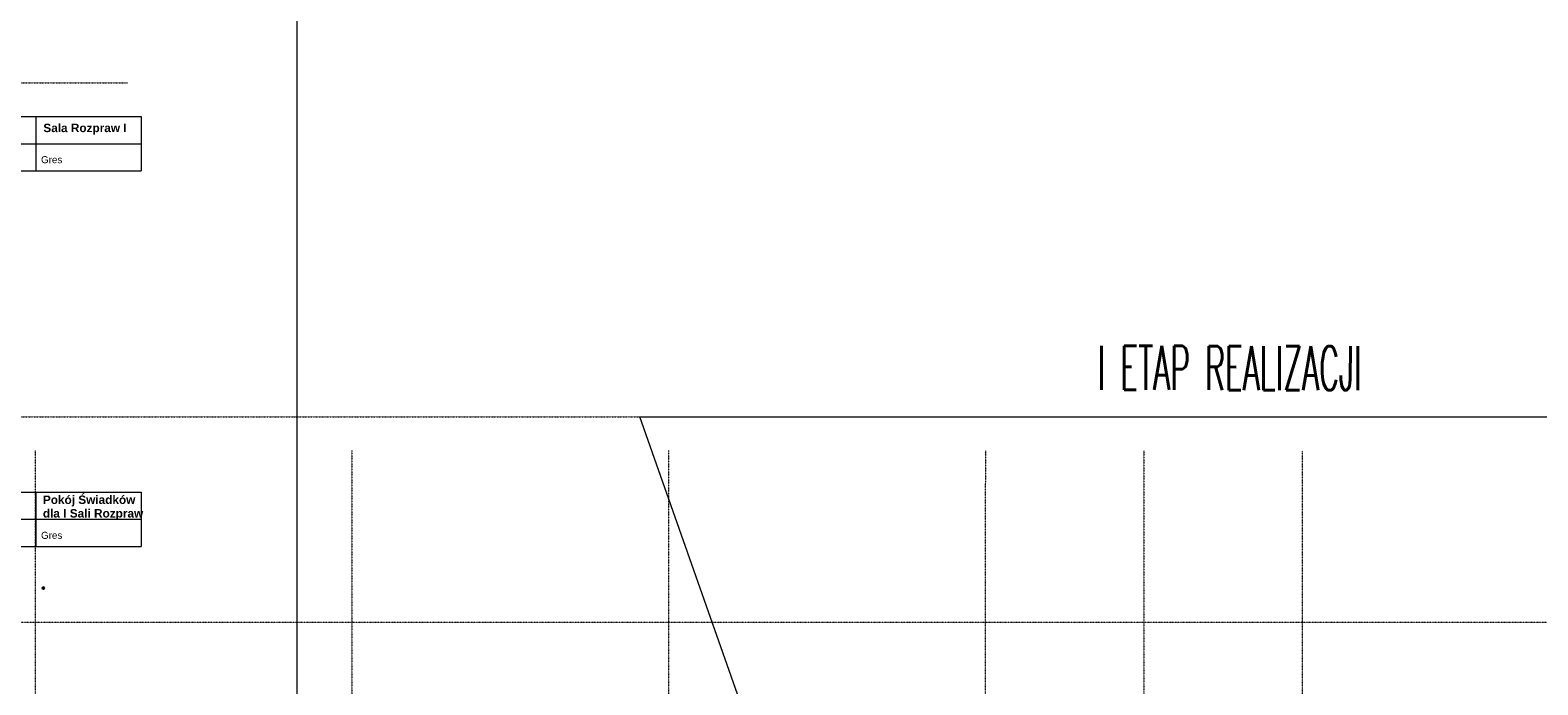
# Model space of a CAD drawing. Header units: millimetres. Extents: x -8838 to 31257, y -6224 to 3754.
# Tile 176 of 185: x 1756 to 5183, y -3617 to -2127. Entities that reach past the tile are written whole.
import ezdxf
from ezdxf.enums import TextEntityAlignment as Align

# ---------------------------------------------------------------- set-up
doc = ezdxf.new("R2010")
doc.units = ezdxf.units.MM
doc.header["$LTSCALE"] = 10
doc.header["$MEASUREMENT"] = 0
doc.linetypes.add('rzut 2 pietra$0$ArchiTECH.PC 5. Line Type', pattern=[0.0053, 0.003, -0.001, 0.0003, -0.001])
doc.linetypes.add('rzut 2 pietra$0$ArchiTECH.PC Solid Line Type', pattern=[0])
for name, color, linetype, lineweight in [('_Etapy_opis', 7, 'CONTINUOUS', 18), ('IS_ARCH', 254, 'CONTINUOUS', 18), ('KLIMA_BEZ_ZMIAN', 5, 'CONTINUOUS', 30)]:
    doc.layers.add(name, color=color, linetype=linetype, lineweight=lineweight)
doc.styles.add('romans1', font='simplex.shx', dxfattribs={"width": 0.8})
doc.styles.add('rzut 2 pietra$0$ArchiTECHStyle1', font='arial.ttf', dxfattribs={"height": 0.16})
doc.styles.add('rzut 2 pietra$0$ArchiTECHStyle2', font='arialbd.ttf', dxfattribs={"height": 0.192})
pattern_1 = [(45, (322.24871, -376.15692), (-0.0883883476, 0.0883883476), [])]

msp = doc.modelspace()

# ---------------------------------------------------------------- hatches: boundary and pattern name
at = {"layer": 'KLIMA_BEZ_ZMIAN', "ltscale": 5}
h = msp.add_hatch(dxfattribs=at)
h.set_pattern_fill('ANSI31', color=256, style=0)
h.set_pattern_definition(pattern_1)
h.paths.add_polyline_path([(1788.3, -3396.6, 61.388483), (1788.3, -3396.7, 0.01629)])
h = msp.add_hatch(dxfattribs=at)
h.set_pattern_fill('ANSI31', color=256, style=0)
h.set_pattern_definition(pattern_1)
h.paths.add_polyline_path([(1788.3, -3396.6, 61.388483), (1788.3, -3396.7, 0.01629)])

# ---------------------------------------------------------------- linework, layer by layer
at = {"layer": '_Etapy_opis', "color": 4}
msp.add_lwpolyline([(-776.3, 604.5), (-776.3, -3694.2), (2363.6, -3694.2), (2363.6, -1431.2), (1440, -1431.2), (1440, 604.5), (-776.3, 604.5)], dxfattribs=at)
at = {"layer": '_Etapy_opis', "color": 5}
msp.add_lwpolyline([(3477.8, -3961.2), (3141.9, -3007), (5530.3, -3007), (5741.1, -2653.1), (9611.1, -4017.9), (7982.1, -5987.2), (4191, -5987.2), (4191.2, -3961.2)], close=True, dxfattribs=at)
at = {"layer": 'IS_ARCH', "linetype": 'rzut 2 pietra$0$ArchiTECH.PC 5. Line Type'}
for p, q in [((-3581.2, -2247), (1977.5, -2247)), ((-3581.2, -3007), (6378.4, -3007)), ((1767.5, -3083.9), (1767.2, -6166.8)), ((2487.5, -3084), (2487.2, -6166.3)), ((3207.5, -3084), (3207.2, -6165.7)), ((3927.5, -3084.1), (3927.2, -6165.1)), ((4287.5, -3084.1), (4287.2, -6164.9)), ((4647.5, -3084.2), (4647.2, -6164.6)), ((6151.8, -3474.8), (-3581.2, -3474.8))]:
    msp.add_line(p, q, dxfattribs=at)
at = {"layer": 'IS_ARCH', "linetype": 'rzut 2 pietra$0$ArchiTECH.PC Solid Line Type'}
for p, q in [((1649.6, -2323.7), (2008.4, -2323.7)), ((1768.9, -2323.7), (1768.9, -2447.7)), ((2008.4, -2323.7), (2008.4, -2447.7)), ((1649.6, -2385.7), (2008.4, -2385.7)), ((1649.6, -2447.7), (2008.4, -2447.7)), ((1649.6, -3178.1), (2008.4, -3178.1)), ((1768.9, -3178.1), (1768.9, -3302)), ((2008.4, -3178.1), (2008.4, -3302)), ((1649.6, -3240.1), (2008.4, -3240.1)), ((1649.6, -3302), (2008.4, -3302))]:
    msp.add_line(p, q, dxfattribs=at)
at = {"layer": 'KLIMA_BEZ_ZMIAN', "ltscale": 5}
msp.add_circle((1786.3, -3396.7), 2, dxfattribs=at)
msp.add_circle((1786.3, -3396.7), 2, dxfattribs=at)

# ---------------------------------------------------------------- texts
at = {"layer": '_Etapy_opis', "color": 5, "style": 'romans1', "width": 0.5}
msp.add_text('I ETAP REALIZACJI', height=100, rotation=359.9189, dxfattribs=at).set_placement((4182.8, -2945.6))
at = {"layer": 'IS_ARCH'}
for s, height, style, p in [('Sala Rozpraw I', 19.2, 'rzut 2 pietra$0$ArchiTECHStyle2', (1786.3, -2365.1)), ('Gres ', 16, 'rzut 2 pietra$0$ArchiTECHStyle1', (1781, -2434.8)), ('Pokój Świadków', 19.2, 'rzut 2 pietra$0$ArchiTECHStyle2', (1785.3, -3211)), ('dla I Sali Rozpraw', 19.2, 'rzut 2 pietra$0$ArchiTECHStyle2', (1785.3, -3241.9)), ('Gres ', 16, 'rzut 2 pietra$0$ArchiTECHStyle1', (1781, -3289.4))]:
    msp.add_text(s, height=height, dxfattribs=dict(at, style=style)).set_placement(p, align=Align.BOTTOM_LEFT)

doc.saveas('drawing.dxf')
